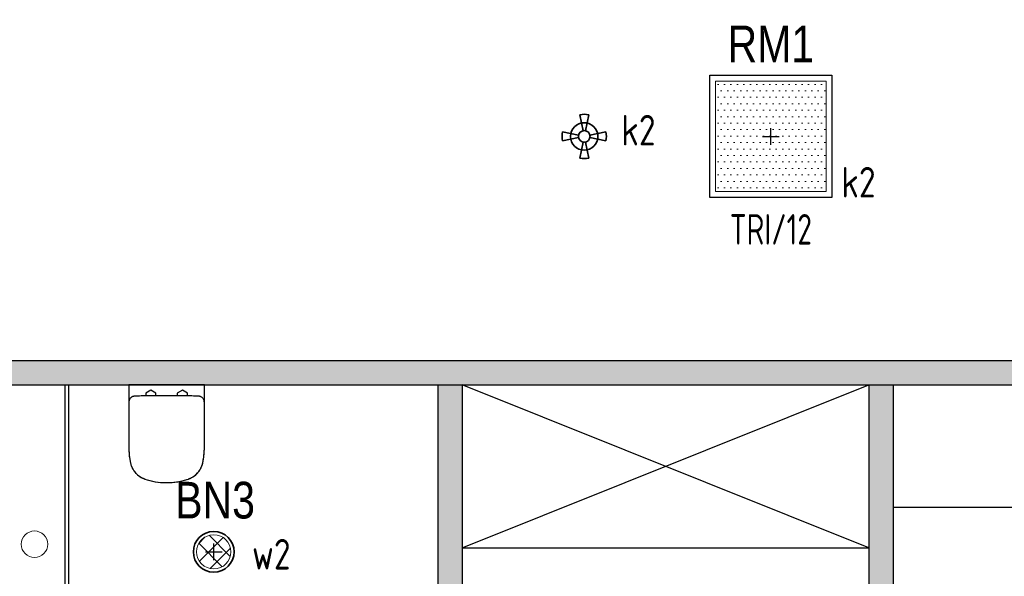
# Model space of a CAD drawing. Header units: millimetres. Extents: x -2994 to 13921, y -9859 to 2415.
# Tile 14 of 47: x 657 to 1141, y -959 to -686. Entities that reach past the tile are written whole.
import ezdxf
from ezdxf.enums import TextEntityAlignment as Align
from ezdxf.lldxf.tags import DXFTag

# ---------------------------------------------------------------- set-up
doc = ezdxf.new("R2010")
doc.units = ezdxf.units.MM
doc.layers.get('DEFPOINTS').update_dxf_attribs({"color": 253, "true_color": 0x828282})
doc.layers.add('_HVAC', color=1, linetype='Continuous')
for name, color, linetype, true_color in [('A_bloki', 7, 'Continuous', 0x5e5e5e), ('A_kreskowanie', 7, 'Continuous', 0x5e5e5e), ('A_sc_proj', 7, 'Continuous', 0x5e5e5e)]:
    doc.layers.add(name, color=color, linetype=linetype, true_color=true_color)
for name, color, linetype, lineweight in [('IE_OŚW_numery_obwodów', 7, 'Continuous', 35), ('IE_OŚW_oprawy podstawowe', 1, 'Continuous', 30), ('IE_OŚW_POD', 1, 'Continuous', 35), ('IE_OŚW_łączniki', 1, 'Continuous', 35), ('IE_OŚW_łączniki nr', 30, 'Continuous', 35), ('IE_OŚW_łączniki_numeracja', 30, 'Continuous', 25)]:
    doc.layers.add(name, color=color, linetype=linetype, lineweight=lineweight)
doc.styles.add('el', font='isocpeur.ttf', dxfattribs={"width": 0.8})
doc.styles.add('GENERATED_STYLE_1', font='arial.ttf')
tags = doc.linetypes.add('300118_49_XR_0034$0$300118_49_XR_0033$0$( Dashed )', pattern=[0.75, 0.5, -0.25]).pattern_tags.tags
tags[6:7] = [DXFTag(74, 4), DXFTag(75, 0), DXFTag(340, '0'), DXFTag(46, 1.0), DXFTag(50, 0.0), DXFTag(44, 0.0), DXFTag(45, 0.0)]
tags[4:5] = [DXFTag(74, 4), DXFTag(75, 0), DXFTag(340, '0'), DXFTag(46, 1.0), DXFTag(50, 0.0), DXFTag(44, 0.0), DXFTag(45, 0.0)]

# ---------------------------------------------------------------- blocks, each defined once
blk = doc.blocks.new('BS_WC WISZĄCE 2 - PlumbingFixture_GroheLimited_EuroCeramicFloorstandingWC_39329000_METRIC - 39329000-V9-1 PIĘTRO')
at = {"layer": 'A_bloki'}
for p, q in [((-18.54, 30.72), (-18.54, 8.6)), ((18.54, 8.6), (18.54, 30.72)), ((-18.54, 8.6), (-18.54, 0)), ((-10.24, 5.43), (-10.24, 4.1)), ((-5.26, 4.1), (-5.26, 5.36)), ((5.26, 5.36), (5.26, 4.1)), ((10.24, 4.1), (10.24, 5.43)), ((18.54, 0), (18.54, 8.6)), ((-18.54, 0), (18.54, 0)), ((-10.24, 4.1), (-7.75, 2.67)), ((-7.75, 2.67), (-5.26, 4.1)), ((5.26, 4.1), (7.75, 2.67)), ((7.75, 2.67), (10.24, 4.1))]:
    blk.add_line(p, q, dxfattribs=at)
at = {"layer": 'A_bloki', "flags": 128}
for points in [[(-10.72, 46.24), (-11.12, 46.09), (-11.52, 45.93), (-11.91, 45.75), (-12.29, 45.55), (-12.67, 45.34), (-13.03, 45.12), (-13.39, 44.88), (-13.74, 44.62), (-14.07, 44.36), (-14.4, 44.07), (-14.71, 43.78), (-15.01, 43.48), (-15.3, 43.16), (-15.58, 42.83), (-15.84, 42.49), (-16.09, 42.14), (-16.33, 41.78), (-16.55, 41.41), (-16.75, 41.03), (-16.94, 40.65), (-17.12, 40.26), (-17.28, 39.86), (-17.42, 39.45), (-17.55, 39.04), (-17.66, 38.63), (-17.71, 38.38)], [(-5.51, 47.56), (-6.16, 47.45), (-7.45, 47.18), (-8.73, 46.86), (-9.99, 46.48), (-10.72, 46.24)], [(-0.07, 48.03), (-0.93, 48.02), (-2.25, 47.96), (-3.56, 47.84), (-4.86, 47.67), (-5.36, 47.59)], [(10.72, 46.24), (9.47, 46.64), (8.2, 47), (6.92, 47.3), (5.63, 47.55), (4.32, 47.75), (3.02, 47.89), (1.7, 47.99), (0.39, 48.03), (0.06, 48.03)], [(17.71, 38.38), (17.61, 38.8), (17.5, 39.21), (17.36, 39.62), (17.21, 40.03), (17.05, 40.42), (16.87, 40.81), (16.67, 41.19), (16.46, 41.57), (16.23, 41.93), (15.99, 42.29), (15.74, 42.63), (15.47, 42.97), (15.19, 43.29), (14.89, 43.6), (14.58, 43.91), (14.27, 44.19), (13.94, 44.47), (13.59, 44.73), (13.24, 44.98), (12.88, 45.21), (12.51, 45.43), (12.14, 45.63), (11.75, 45.82), (11.36, 46), (10.96, 46.15), (10.72, 46.24)], [(-18.34, 34.48), (-18.38, 34.14), (-18.49, 32.72), (-18.54, 31.29), (-18.54, 30.72)], [(-17.71, 38.38), (-17.99, 36.98), (-18.21, 35.57), (-18.31, 34.71)], [(18.32, 34.67), (18.29, 35.01), (18.09, 36.42), (17.83, 37.83), (17.71, 38.38)], [(18.54, 30.72), (18.52, 32.15), (18.43, 33.58), (18.34, 34.44)]]:
    blk.add_lwpolyline(points, dxfattribs=at)
at = {"layer": 'A_bloki'}
for centre, radius, start, end in [((-7.22, 36.08), 10.74, 109.0058, 167.6399), ((0, 15.11), 32.92, 70.9942, 109.0058), ((7.22, 36.08), 10.74, 12.3601, 70.9942), ((17.25, 30.72), 35.79, 167.6399, 180), ((-17.25, 30.72), 35.79, 360, 12.3601), ((-15.44, 8.6), 3.1, 180, 214.986), ((15.44, 8.6), 3.1, 325.014, 360)]:
    blk.add_arc(centre, radius, start, end, dxfattribs=at)
for points, knots in [([(-17.98, 6.82), (-17.87, 6.66), (-17.62, 6.36), (-17.24, 6.08), (-16.96, 5.92), (-16.79, 5.84), (-16.66, 5.79), (-16.53, 5.74), (-16.4, 5.69), (-16.27, 5.66), (-16.13, 5.63), (-15.99, 5.6), (-15.8, 5.58), (-15.66, 5.56), (-15.56, 5.56)], [-1, -1, -1, -1, -0.8, -0.6, -0.5, -0.45, -0.4, -0.35, -0.3, -0.25, -0.2, -0.15, -0.1, 0, 0, 0, 0]), ([(15.56, 5.56), (15.7, 5.57), (15.89, 5.58), (16.1, 5.62), (16.23, 5.65), (16.4, 5.69), (16.57, 5.75), (16.7, 5.8), (16.89, 5.88), (17.2, 6.05), (17.62, 6.36), (17.87, 6.66), (17.98, 6.82)], [-1, -1, -1, -1, -0.85, -0.8125, -0.775, -0.7, -0.625, -0.5875, -0.55, -0.4, -0.2, 0, 0, 0, 0])]:
    blk.add_open_spline(points, degree=3, knots=knots, dxfattribs=at)
blk.add_open_spline([(-15.56, 5.56), (-14.52, 5.52), (-12.45, 5.46), (-9.34, 5.4), (-6.23, 5.35), (-3.12, 5.33), (0, 5.33), (3.11, 5.33), (6.23, 5.35), (9.34, 5.4), (12.45, 5.46), (14.52, 5.52), (15.56, 5.56)], degree=3, dxfattribs=at)
blk = doc.blocks.new('A$C30DD1EED')
at = {"layer": 'IE_OŚW_oprawy podstawowe', "lineweight": 5, "ltscale": 8}
h = blk.add_hatch(dxfattribs=at)
h.set_pattern_fill('DOTS', color=256, scale=2, style=0)
h.paths.add_polyline_path([(27.21, 27.11), (-27.21, 27.11), (-27.21, -27.11), (27.21, -27.11)])
at = {"layer": 'DEFPOINTS', "color": 251}
for p, q in [((-4.1, 0), (0, 0)), ((0, 0), (0, 4.1)), ((0, -4.1), (0, 0)), ((0, 0), (4.1, 0))]:
    blk.add_line(p, q, dxfattribs=at)
at = {"layer": 'IE_OŚW_oprawy podstawowe', "ltscale": 4}
for p, q in [((-30, 30), (30, 30)), ((-30, -30), (-30, 30)), ((30, 30), (30, -30)), ((30, -30), (-30, -30))]:
    blk.add_line(p, q, dxfattribs=at)
at = {"layer": 'IE_OŚW_oprawy podstawowe', "lineweight": 18, "ltscale": 4}
for p, q in [((-27.21, 27.11), (-27.21, -27.11)), ((-27.21, 27.11), (27.21, 27.11)), ((27.21, 27.11), (27.21, -27.11)), ((-27.21, -27.11), (27.21, -27.11))]:
    blk.add_line(p, q, dxfattribs=at)
at = {"layer": 'IE_OŚW_oprawy podstawowe', "style": 'GENERATED_STYLE_1', "width": 0.8}
blk.add_attdef('OZNA', text='', height=18, dxfattribs=at).set_placement((0, 31), align=Align.BOTTOM_CENTER)
blk = doc.blocks.new('A$C25567243')
at = {"layer": 'IE_OŚW_oprawy podstawowe', "lineweight": 5, "ltscale": 8}
h = blk.add_hatch(dxfattribs=at)
h.set_pattern_fill('ANSI37', color=256, scale=2, style=0)
h.paths.add_polyline_path([(-8.42, 0, 1), (8.42, 0, 1)])
at = {"layer": 'DEFPOINTS', "color": 251}
for p, q in [((0, 0), (0, 4.1)), ((-4.1, 0), (0, 0)), ((0, -4.1), (0, 0)), ((0, 0), (4.1, 0))]:
    blk.add_line(p, q, dxfattribs=at)
at = {"layer": 'IE_OŚW_POD', "ltscale": 5000}
blk.add_circle((0, 0), 10, dxfattribs=at)
at = {"layer": 'IE_OŚW_POD', "lineweight": 20, "ltscale": 5000}
blk.add_circle((0, 0), 8.42, dxfattribs=at)
at = {"layer": 'IE_OŚW_oprawy podstawowe', "style": 'GENERATED_STYLE_1', "width": 0.8}
blk.add_attdef('OZNA', text='', height=18, dxfattribs=at).set_placement((0.66, 10.98), align=Align.BOTTOM_CENTER)
blk = doc.blocks.new('E_czujka ruchu_360 IP20')
at = {"layer": 'IE_OŚW_łączniki'}
for p, q in [((-0.58, 2.77), (-2.21, 10.62)), ((0.58, 2.77), (2.21, 10.62)), ((-2.77, 0.58), (-10.62, 2.21)), ((2.77, 0.58), (10.62, 2.21)), ((-2.77, -0.58), (-10.62, -2.21)), ((-0.58, -2.77), (-2.21, -10.62)), ((0.58, -2.77), (2.21, -10.62)), ((2.77, -0.58), (10.62, -2.21))]:
    blk.add_line(p, q, dxfattribs=at)
for radius in [6.73, 2.83, 2.83]:
    blk.add_circle((0, 0), radius, dxfattribs=at)
for start, end in [(78.239, 101.761), (168.239, 191.761), (348.239, 11.761), (258.239, 281.761)]:
    blk.add_arc((0, 0), 10.85, start, end, dxfattribs=at)
at = {"layer": 'IE_OŚW_łączniki_numeracja', "style": 'el', "width": 0.8}
blk.add_attdef('A', text='', height=15, dxfattribs=at).set_placement((12.74, 0), align=Align.MIDDLE_LEFT)
blk = doc.blocks.new('A$C00EF74C4')
at = {"layer": '_HVAC', "color": 7, "lineweight": 9, "ltscale": 2}
blk.add_circle((-3096, -382.5), 65, dxfattribs=at)

msp = doc.modelspace()

# ---------------------------------------------------------------- hatches: boundary and pattern name
at = {"layer": 'A_kreskowanie', "ltscale": 2}
h = msp.add_hatch(color=256, dxfattribs=at)
h.dxf.hatch_style = 1
h.paths.add_polyline_path([(7.843, -865.1), (-4.157, -865.1), (-4.157, -1001.1), (7.843, -1001.1)])
h.paths.add_polyline_path([(152.04, -1033.1), (152.04, -1031.1), (7.843, -1031.1), (7.843, -1043.1), (152.04, -1043.1)])
h.paths.add_polyline_path([(140.04, -1043.1), (128.04, -1043.1), (128.04, -1053.1), (140.04, -1053.1)])
h.paths.add_polyline_path([(292.719, -1031.1), (252.04, -1031.1), (252.04, -1043.1), (292.719, -1043.1)])
h.paths.add_polyline_path([(280.719, -865.1), (268.719, -865.1), (268.719, -873.1), (268.719, -930.1), (268.719, -1031.1), (280.719, -1031.1)])
h.paths.add_polyline_path([(502.756, -865.1), (490.756, -865.1), (490.756, -1031.1), (410.931, -1031.1), (396.04, -1031.1), (396.04, -1043.1), (502.756, -1043.1)])
h.paths.add_polyline_path([(422.931, -1043.1), (410.931, -1043.1), (410.931, -1193.1), (422.931, -1193.1)])
h.paths.add_polyline_path([(140.04, -1153.546), (128.04, -1153.546), (128.04, -1193.1), (140.04, -1193.1)])
h.paths.add_polyline_path([(7.843, -1013.1), (-4.157, -1013.1), (-4.157, -1193.1), (7.843, -1193.1)])
h.paths.add_polyline_path([(-130.522, -1193.1), (-211.926, -1193.1), (-211.926, -1203.1), (-206.926, -1203.1), (-206.926, -1213.1, 0.0278424), (-206.368, -1223.1), (-130.522, -1223.1)])
h.paths.add_polyline_path([(-206.926, -1213.1), (-211.926, -1213.1), (-211.926, -1223.1), (-206.368, -1223.1, -0.0278424)], flags=17)
h.paths.add_polyline_path([(-206.926, -1203.1), (-211.926, -1203.1), (-211.926, -1213.1), (-206.926, -1213.1)], flags=17)
h.paths.add_polyline_path([(-223.96, -1505.1), (-263.96, -1505.1), (-263.96, -1605.1), (-223.96, -1605.1)])
h.paths.add_polyline_path([(-213.367, -1605.1), (-223.96, -1605.1), (-223.96, -1617.1), (-213.367, -1617.1)])
h.paths.add_polyline_path([(-204.46, -1605.1), (-213.367, -1605.1), (-213.367, -1617.1), (-204.46, -1617.1)])
h.paths.add_polyline_path([(85.04, -1605.1), (-64.46, -1605.1), (-64.46, -1617.1), (85.04, -1617.1)])
h.paths.add_polyline_path([(97.04, -1595.1), (85.04, -1595.1), (85.04, -1803.1), (97.04, -1803.1)])
h.paths.add_polyline_path([(399.04, -1363.1), (387.04, -1363.1), (97.04, -1363.1), (97.04, -1375.1), (387.04, -1375.1), (387.04, -1803.1), (399.04, -1803.1)])
h.paths.add_polyline_path([(1276.04, -853.1), (396.04, -853.1), (396.04, -865.1), (1276.04, -865.1)])
h.paths.add_polyline_path([(874.571, -865.1), (862.571, -865.1), (862.571, -1193.1), (874.571, -1193.1)])
h.paths.add_polyline_path([(1086.04, -865.1), (1074.04, -865.1), (1074.04, -1193.1), (1086.04, -1193.1)])
h.paths.add_polyline_path([(-432.96, -633.1), (-444.96, -633.1), (-444.96, -1053.1), (-432.96, -1053.1)])

# ---------------------------------------------------------------- linework, layer by layer
at = {"layer": 'A_bloki', "linetype": 'Continuous'}
for p, q in [((874.571, -945.1), (1074.04, -865.1)), ((1074.04, -945.1), (874.571, -865.1))]:
    msp.add_line(p, q, dxfattribs=at)
for points in [[(1086.04, -925.1), (1276.04, -925.1)], [(874.571, -945.1), (1074.04, -945.1)]]:
    msp.add_lwpolyline(points, dxfattribs=at)
at = {"layer": 'A_sc_proj', "ltscale": 2}
for p, q in [((862.571, -865.1), (862.571, -1193.1)), ((874.571, -865.1), (874.571, -1193.1)), ((1074.04, -865.1), (1074.04, -1193.1)), ((1086.04, -865.1), (1086.04, -1223.1))]:
    msp.add_line(p, q, dxfattribs=at)
for points in [[(-223.96, -853.1), (1276.04, -853.1)], [(-223.96, -865.1), (1276.04, -865.1)]]:
    msp.add_lwpolyline(points, dxfattribs=at)
at = {"layer": 'A_sc_proj'}
msp.add_lwpolyline([(679.618, -865.1), (679.618, -983.283), (673.08, -983.283), (673.08, -985.283), (744.48, -985.283), (744.48, -983.283), (681.618, -983.283), (681.618, -865.1)], dxfattribs=at)

# ---------------------------------------------------------------- block references
at = {"layer": 'A_bloki', "rotation": 180}
msp.add_blockref('BS_WC WISZĄCE 2 - PlumbingFixture_GroheLimited_EuroCeramicFloorstandingWC_39329000_METRIC - 39329000-V9-1 PIĘTRO', (729.518, -865.1), dxfattribs=at)
at = {"layer": 'IE_OŚW_oprawy podstawowe', "ltscale": 0.5}
msp.add_blockref('A$C30DD1EED', (1026.04, -743.1), dxfattribs=at).add_auto_attribs({'OZNA': 'RM1'})
at = {"layer": 'IE_OŚW_oprawy podstawowe'}
msp.add_blockref('A$C25567243', (752.661, -947.1), dxfattribs=at).add_auto_attribs({'OZNA': 'BN3'})
at = {"layer": 'IE_OŚW_oprawy podstawowe', "linetype": '300118_49_XR_0034$0$300118_49_XR_0033$0$( Dashed )', "xscale": 0.1, "yscale": 0.1, "zscale": 0.1}
msp.add_blockref('A$C00EF74C4', (974.306, -905.1), dxfattribs=at)
at = {"layer": 'IE_OŚW_łączniki'}
ref = msp.add_blockref('E_czujka ruchu_360 IP20', (934.489, -743.1), dxfattribs=at)
ref.add_attrib('A', 'k2', dxfattribs={"layer": 'IE_OŚW_łączniki_numeracja', "height": 15, "style": 'el', "width": 0.8}).set_placement((952.633, -740.044, -305), align=Align.MIDDLE_LEFT)

# ---------------------------------------------------------------- texts
at = {"layer": 'IE_OŚW_numery_obwodów', "color": 7, "lineweight": 25, "style": 'el', "width": 0.7}
msp.add_text('TRI/12', height=15, dxfattribs=at).set_placement((1026.04, -788.717), align=Align.MIDDLE)
at = {"layer": 'IE_OŚW_łączniki nr', "lineweight": 25, "style": 'el', "width": 0.8}
for s, p in [('k2', (1060.611, -773.1)), ('w2', (771.413, -955.78))]:
    msp.add_text(s, height=15, dxfattribs=at).set_placement(p)

doc.saveas('drawing.dxf')
